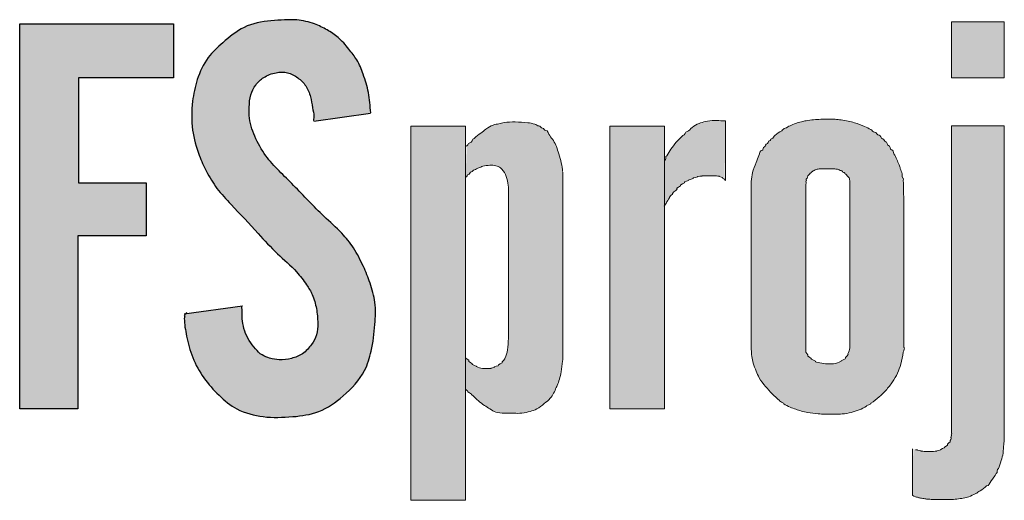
# Model space of a CAD drawing. Header units: centimetres. Extents: x 4440 to 22481, y -13438 to -10264.
# Tile 18 of 20: x 22309 to 22365, y -12374 to -12346. Entities that reach past the tile are written whole.
import ezdxf

# ---------------------------------------------------------------- set-up
doc = ezdxf.new("R2010")
doc.units = ezdxf.units.CM
doc.header["$MEASUREMENT"] = 0

msp = doc.modelspace()

# ---------------------------------------------------------------- hatches: boundary and pattern name
at = {"linetype": 'Continuous', "lineweight": 25, "true_color": 0xdf0000}
for points in [[(22318.198, -12362.965), (22318.202, -12363.413), (22318.232, -12363.699), (22318.29, -12364.047), (22318.402, -12364.563), (22318.505, -12364.955), (22318.612, -12365.283), (22318.716, -12365.551), (22318.836, -12365.815), (22318.971, -12366.071), (22319.119, -12366.321), (22319.279, -12366.563), (22319.451, -12366.796), (22319.67, -12367.065), (22319.903, -12367.323), (22320.148, -12367.57), (22320.404, -12367.808), (22320.627, -12367.994), (22320.86, -12368.166), (22321.055, -12368.291), (22321.257, -12368.402), (22321.468, -12368.499), (22321.74, -12368.6), (22322.019, -12368.681), (22322.305, -12368.744), (22322.65, -12368.797), (22322.997, -12368.828), (22323.401, -12368.841), (22323.805, -12368.833), (22324.327, -12368.799), (22324.792, -12368.75), (22325.138, -12368.696), (22325.42, -12368.633), (22325.696, -12368.552), (22325.91, -12368.47), (22326.119, -12368.374), (22326.371, -12368.235), (22326.615, -12368.077), (22326.851, -12367.905), (22327.126, -12367.684), (22327.391, -12367.45), (22327.604, -12367.247), (22327.805, -12367.035), (22327.994, -12366.814), (22328.133, -12366.63), (22328.261, -12366.438), (22328.377, -12366.239), (22328.478, -12366.033), (22328.587, -12365.765), (22328.677, -12365.489), (22328.766, -12365.151), (22328.847, -12364.753), (22328.918, -12364.296), (22328.974, -12363.779), (22329.016, -12363.2), (22329.024, -12362.852), (22329.015, -12362.563), (22328.986, -12362.276), (22328.936, -12361.992), (22328.867, -12361.71), (22328.767, -12361.377), (22328.612, -12360.939), (22328.439, -12360.51), (22328.249, -12360.089), (22328.066, -12359.727), (22327.894, -12359.425), (22327.739, -12359.181), (22327.571, -12358.945), (22327.392, -12358.717), (22327.203, -12358.498), (22327.005, -12358.287), (22326.715, -12358.005), (22326.036, -12357.376), (22325.624, -12356.97), (22324.98, -12356.306), (22324.336, -12355.641), (22323.522, -12354.819), (22323.243, -12354.524), (22323.015, -12354.262), (22322.836, -12354.036), (22322.67, -12353.8), (22322.517, -12353.555), (22322.377, -12353.301), (22322.225, -12352.987), (22322.091, -12352.663), (22321.997, -12352.387), (22321.937, -12352.162), (22321.893, -12351.935), (22321.869, -12351.706), (22321.865, -12351.475), (22321.883, -12351.069), (22321.907, -12350.838), (22321.938, -12350.668), (22321.984, -12350.5), (22322.046, -12350.338), (22322.123, -12350.181), (22322.217, -12350.034), (22322.324, -12349.897), (22322.446, -12349.771), (22322.579, -12349.659), (22322.722, -12349.56), (22322.874, -12349.476), (22323.034, -12349.406), (22323.199, -12349.351), (22323.37, -12349.309), (22323.544, -12349.281), (22323.719, -12349.269), (22323.893, -12349.277), (22324.063, -12349.308), (22324.226, -12349.364), (22324.383, -12349.44), (22324.533, -12349.532), (22324.675, -12349.636), (22324.81, -12349.749), (22324.933, -12349.872), (22325.043, -12350.005), (22325.138, -12350.15), (22325.217, -12350.305), (22325.282, -12350.467), (22325.333, -12350.635), (22325.383, -12350.861), (22325.474, -12351.373), (22325.517, -12351.599), (22325.535, -12351.773), (22325.539, -12352.058), (22328.753, -12351.579), (22328.699, -12350.968), (22328.648, -12350.583), (22328.585, -12350.256), (22328.503, -12349.933), (22328.387, -12349.561), (22328.234, -12349.141), (22328.125, -12348.885), (22328.026, -12348.686), (22327.913, -12348.496), (22327.755, -12348.268), (22327.513, -12347.961), (22327.261, -12347.662), (22327.07, -12347.46), (22326.908, -12347.309), (22326.735, -12347.17), (22326.553, -12347.042), (22326.316, -12346.895), (22326.021, -12346.737), (22325.769, -12346.62), (22325.51, -12346.519), (22325.244, -12346.435), (22324.972, -12346.37), (22324.697, -12346.327), (22324.42, -12346.308), (22324.086, -12346.308), (22323.365, -12346.339), (22322.975, -12346.371), (22322.641, -12346.417), (22322.311, -12346.482), (22322.041, -12346.556), (22321.779, -12346.648), (22321.577, -12346.738), (22321.382, -12346.842), (22321.148, -12346.989), (22320.923, -12347.152), (22320.661, -12347.363), (22320.237, -12347.732), (22319.991, -12347.96), (22319.796, -12348.158), (22319.65, -12348.324), (22319.514, -12348.499), (22319.39, -12348.683), (22319.251, -12348.924), (22319.129, -12349.176), (22319.022, -12349.435), (22318.913, -12349.753), (22318.823, -12350.075), (22318.739, -12350.455), (22318.678, -12350.84), (22318.637, -12351.228), (22318.618, -12351.617), (22318.621, -12352.008), (22318.643, -12352.341), (22318.685, -12352.672), (22318.747, -12353.001), (22318.826, -12353.326), (22318.939, -12353.699), (22319.072, -12354.065), (22319.222, -12354.424), (22319.389, -12354.776), (22319.571, -12355.121), (22319.74, -12355.409), (22319.923, -12355.688), (22320.087, -12355.912), (22320.297, -12356.171), (22320.555, -12356.462), (22322.077, -12358.085), (22322.979, -12359.067), (22323.288, -12359.387), (22323.568, -12359.657), (22324.224, -12360.26), (22324.46, -12360.494), (22324.647, -12360.699), (22324.823, -12360.914), (22325.023, -12361.182), (22325.21, -12361.459), (22325.353, -12361.698), (22325.452, -12361.897), (22325.533, -12362.104), (22325.598, -12362.317), (22325.66, -12362.589), (22325.713, -12362.919), (22325.745, -12363.25), (22325.756, -12363.586), (22325.749, -12363.81), (22325.729, -12363.976), (22325.694, -12364.139), (22325.639, -12364.295), (22325.567, -12364.445), (22325.481, -12364.59), (22325.352, -12364.775), (22325.246, -12364.906), (22325.132, -12365.029), (22325.009, -12365.141), (22324.875, -12365.24), (22324.732, -12365.324), (22324.58, -12365.395), (22324.422, -12365.452), (22324.205, -12365.511), (22323.985, -12365.55), (22323.763, -12365.57), (22323.541, -12365.569), (22323.32, -12365.547), (22323.101, -12365.504), (22322.939, -12365.457), (22322.783, -12365.398), (22322.634, -12365.322), (22322.542, -12365.261), (22322.414, -12365.155), (22322.295, -12365.036), (22322.148, -12364.867), (22322.013, -12364.69), (22321.889, -12364.506), (22321.778, -12364.314), (22321.682, -12364.113), (22321.621, -12363.956), (22321.559, -12363.74), (22321.505, -12363.467), (22321.474, -12363.204), (22321.467, -12362.989), (22321.48, -12362.752), (22321.49, -12362.568)], [(22308.874, -12368.358), (22312.169, -12368.358), (22312.169, -12358.543), (22316.04, -12358.543), (22316.04, -12355.543), (22312.197, -12355.543), (22312.197, -12349.599), (22317.583, -12349.599), (22317.583, -12346.542), (22308.874, -12346.542)]]:
    msp.add_hatch(color=12, dxfattribs=at).paths.add_polyline_path(points)
at = {"linetype": 'Continuous', "lineweight": 20}
for points in [[(22364.639, -12346.419), (22361.656, -12346.419), (22361.656, -12349.593), (22364.639, -12349.593)], [(22345.422, -12354.224), (22345.398, -12356.869), (22345.527, -12356.636), (22345.796, -12356.207), (22345.877, -12356.102), (22346.004, -12355.966), (22346.274, -12355.708), (22346.418, -12355.59), (22346.55, -12355.501), (22346.738, -12355.4), (22346.993, -12355.285), (22347.194, -12355.215), (22347.363, -12355.177), (22347.575, -12355.153), (22347.921, -12355.145), (22348.413, -12355.157), (22348.518, -12355.177), (22348.693, -12355.273), (22348.794, -12355.36), (22348.853, -12352.029), (22348.513, -12352.024), (22348.198, -12352.016), (22347.961, -12352.034), (22347.706, -12352.075), (22347.494, -12352.127), (22347.327, -12352.187), (22347.168, -12352.268), (22346.985, -12352.388), (22346.779, -12352.543), (22346.601, -12352.7), (22346.188, -12353.1), (22346.041, -12353.26), (22345.894, -12353.446), (22345.657, -12353.789), (22345.534, -12353.992)], [(22334.132, -12352.335), (22331.032, -12352.335), (22331.032, -12373.541), (22334.132, -12373.541)], [(22334.198, -12353.432), (22334.132, -12355.22), (22334.333, -12355.032), (22334.56, -12354.846), (22334.652, -12354.787), (22334.804, -12354.723), (22335.094, -12354.607), (22335.217, -12354.576), (22335.4, -12354.556), (22335.66, -12354.552), (22335.805, -12354.568), (22335.911, -12354.598), (22336.011, -12354.645), (22336.104, -12354.706), (22336.186, -12354.779), (22336.27, -12354.876), (22336.341, -12354.984), (22336.405, -12355.116), (22336.46, -12355.27), (22336.506, -12355.465), (22336.544, -12355.737), (22336.561, -12356.028), (22336.557, -12356.359), (22336.549, -12356.488), (22336.546, -12364.554), (22336.53, -12364.839), (22336.498, -12365.058), (22336.448, -12365.258), (22336.382, -12365.437), (22336.304, -12365.594), (22336.242, -12365.686), (22336.105, -12365.818), (22335.996, -12365.885), (22335.809, -12365.97), (22335.617, -12366.047), (22335.222, -12366.062), (22335.08, -12366.06), (22334.957, -12366.036), (22334.792, -12365.977), (22334.601, -12365.893), (22334.507, -12365.835), (22334.221, -12365.539), (22334.132, -12365.449), (22334.132, -12367.25), (22334.241, -12367.361), (22334.396, -12367.488), (22334.534, -12367.602), (22334.841, -12367.894), (22334.998, -12368.02), (22335.291, -12368.223), (22335.63, -12368.44), (22335.769, -12368.512), (22335.894, -12368.557), (22336.047, -12368.588), (22336.249, -12368.603), (22336.941, -12368.607), (22337.232, -12368.61), (22337.408, -12368.593), (22337.626, -12368.547), (22337.95, -12368.451), (22338.115, -12368.386), (22338.251, -12368.311), (22338.396, -12368.208), (22338.798, -12367.883), (22338.91, -12367.775), (22338.993, -12367.672), (22339.076, -12367.541), (22339.178, -12367.34), (22339.35, -12366.951), (22339.43, -12366.719), (22339.504, -12366.438), (22339.562, -12366.131), (22339.623, -12365.644), (22339.635, -12365.533), (22339.624, -12354.927), (22339.57, -12354.533), (22339.511, -12354.268), (22339.334, -12353.667), (22339.248, -12353.431), (22339.168, -12353.261), (22339.08, -12353.119), (22338.868, -12352.834), (22338.747, -12352.661), (22338.677, -12352.585), (22338.594, -12352.523), (22338.277, -12352.32), (22338.145, -12352.257), (22337.966, -12352.198), (22337.762, -12352.154), (22337.472, -12352.118), (22337.117, -12352.099), (22336.698, -12352.099), (22336.427, -12352.118), (22336.201, -12352.156), (22335.751, -12352.253), (22335.615, -12352.303), (22335.467, -12352.382), (22335.258, -12352.523), (22334.806, -12352.861), (22334.647, -12352.996), (22334.501, -12353.146), (22334.356, -12353.296)], [(22345.398, -12352.335), (22342.299, -12352.335), (22342.299, -12368.351), (22345.398, -12368.351)], [(22359.448, -12373.246), (22359.544, -12373.301), (22359.715, -12373.368), (22359.874, -12373.413), (22360.293, -12373.477), (22360.825, -12373.498), (22361.432, -12373.497), (22361.708, -12373.49), (22362.056, -12373.455), (22362.364, -12373.405), (22362.579, -12373.352), (22362.752, -12373.291), (22362.952, -12373.197), (22363.176, -12373.07), (22363.375, -12372.937), (22363.535, -12372.813), (22363.67, -12372.689), (22363.82, -12372.526), (22364.006, -12372.297), (22364.121, -12372.13), (22364.201, -12371.986), (22364.314, -12371.714), (22364.45, -12371.353), (22364.517, -12371.123), (22364.562, -12370.888), (22364.593, -12370.596), (22364.635, -12370.082), (22364.639, -12352.32), (22361.656, -12352.32), (22361.653, -12369.749), (22361.614, -12370.082), (22361.587, -12370.176), (22361.488, -12370.322), (22361.346, -12370.461), (22361.226, -12370.561), (22361.11, -12370.636), (22360.986, -12370.696), (22360.836, -12370.744), (22360.681, -12370.772), (22360.504, -12370.781), (22360.13, -12370.782), (22359.994, -12370.764), (22359.727, -12370.693), (22359.592, -12370.669), (22359.482, -12370.635)]]:
    msp.add_hatch(color=152, dxfattribs=at).paths.add_polyline_path(points)
h = msp.add_hatch(color=152, dxfattribs=at)
h.paths.add_polyline_path([(22350.309, -12365.017), (22350.34, -12365.386), (22350.376, -12365.61), (22350.424, -12365.801), (22350.512, -12366.04), (22350.699, -12366.486), (22350.777, -12366.636), (22350.886, -12366.801), (22351.043, -12367.003), (22351.339, -12367.349), (22351.514, -12367.533), (22351.722, -12367.725), (22352.028, -12367.98), (22352.166, -12368.078), (22352.339, -12368.175), (22352.598, -12368.292), (22352.89, -12368.403), (22353.188, -12368.493), (22353.492, -12368.561), (22353.828, -12368.613), (22354.167, -12368.643), (22354.677, -12368.658), (22355.301, -12368.654), (22355.555, -12368.635), (22355.807, -12368.596), (22356.084, -12368.531), (22356.327, -12368.453), (22356.535, -12368.364), (22356.761, -12368.245), (22357.051, -12368.067), (22357.284, -12367.905), (22357.483, -12367.746), (22357.673, -12367.575), (22357.87, -12367.372), (22358.075, -12367.137), (22358.249, -12366.913), (22358.391, -12366.701), (22358.518, -12366.479), (22358.627, -12366.248), (22358.716, -12366.009), (22358.796, -12365.737), (22358.869, -12365.405), (22358.957, -12364.874), (22358.955, -12356.598), (22358.911, -12355.275), (22358.885, -12355.133), (22358.817, -12354.916), (22358.649, -12354.451), (22358.513, -12354.151), (22358.333, -12353.802), (22358.236, -12353.644), (22357.945, -12353.243), (22357.861, -12353.153), (22357.547, -12352.855), (22357.416, -12352.755), (22357.054, -12352.516), (22356.855, -12352.408), (22356.591, -12352.291), (22356.3, -12352.184), (22355.983, -12352.091), (22355.702, -12352.029), (22355.314, -12351.971), (22355.026, -12351.945), (22354.511, -12351.937), (22354.14, -12351.947), (22353.709, -12351.987), (22353.362, -12352.037), (22353.1, -12352.095), (22352.824, -12352.181), (22352.555, -12352.285), (22352.35, -12352.383), (22352.209, -12352.468), (22351.971, -12352.633), (22351.745, -12352.778), (22351.649, -12352.855), (22351.445, -12353.06), (22351.311, -12353.188), (22351.036, -12353.522), (22350.906, -12353.708), (22350.78, -12353.921), (22350.691, -12354.107), (22350.442, -12354.742), (22350.381, -12354.939), (22350.342, -12355.14), (22350.309, -12355.449)])
h.paths.add_polyline_path([(22353.407, -12365.113), (22353.409, -12355.463), (22353.43, -12355.35), (22353.465, -12355.261), (22353.523, -12355.162), (22353.616, -12355.04), (22353.696, -12354.958), (22353.787, -12354.888), (22353.92, -12354.812), (22354.01, -12354.78), (22354.143, -12354.761), (22354.754, -12354.743), (22355.003, -12354.749), (22355.173, -12354.772), (22355.302, -12354.808), (22355.406, -12354.857), (22355.502, -12354.921), (22355.662, -12355.057), (22355.743, -12355.138), (22355.864, -12355.317), (22355.891, -12355.433), (22355.888, -12364.922), (22355.836, -12365.101), (22355.747, -12365.319), (22355.686, -12365.428), (22355.559, -12365.559), (22355.438, -12365.632), (22355.253, -12365.72), (22355.092, -12365.776), (22354.957, -12365.804), (22354.803, -12365.813), (22354.476, -12365.797), (22354.262, -12365.769), (22354.096, -12365.729), (22353.951, -12365.675), (22353.815, -12365.601), (22353.675, -12365.502), (22353.521, -12365.35), (22353.465, -12365.258)], flags=0)

# ---------------------------------------------------------------- linework, layer by layer
at = {"color": 152, "linetype": 'Continuous', "lineweight": 20}
for p, q in [((22336.549, -12364.363), (22336.549, -12356.488)), ((22342.299, -12368.351), (22345.398, -12368.351))]:
    msp.add_line(p, q, dxfattribs=at)
at = {"color": 152, "linetype": 'Continuous', "lineweight": 20, "flags": 128}
for points in [[(22361.656, -12346.419), (22364.639, -12346.419), (22364.639, -12349.593), (22361.656, -12349.593)], [(22331.032, -12352.335), (22334.132, -12352.335), (22334.132, -12373.541), (22331.032, -12373.541)], [(22342.299, -12352.335), (22345.398, -12352.335), (22345.398, -12368.351), (22342.299, -12368.351)]]:
    msp.add_lwpolyline(points, close=True, dxfattribs=at)
at = {"color": 12, "linetype": 'Continuous', "lineweight": 25, "true_color": 0xdf0000, "flags": 128}
msp.add_lwpolyline([(22308.874, -12368.358), (22308.874, -12346.542), (22317.583, -12346.542), (22317.583, -12349.599), (22312.197, -12349.599), (22312.197, -12355.543), (22316.04, -12355.543), (22316.04, -12358.543), (22312.169, -12358.543), (22312.169, -12368.358)], close=True, dxfattribs=at)
for points in [[(22325.539, -12352.058), (22328.743, -12351.589)], [(22318.198, -12362.965), (22321.486, -12362.514)]]:
    msp.add_lwpolyline(points, dxfattribs=at)
at = {"color": 152, "linetype": 'Continuous', "lineweight": 20, "flags": 128}
for points in [[(22348.853, -12352.029), (22348.853, -12355.418)], [(22361.656, -12369.73), (22361.656, -12352.32), (22364.639, -12352.32), (22364.639, -12370.046)], [(22339.627, -12354.947), (22339.635, -12365.533)], [(22350.308, -12355.469), (22350.308, -12364.988)], [(22353.407, -12355.616), (22353.407, -12365.113)], [(22355.891, -12364.907), (22355.891, -12355.433)], [(22358.957, -12364.874), (22358.957, -12356.66)], [(22359.448, -12373.246), (22359.448, -12370.63)]]:
    msp.add_lwpolyline(points, dxfattribs=at)
at = {"color": 12, "linetype": 'Continuous', "lineweight": 25, "true_color": 0xdf0000}
for points, knots in [([(22328.753, -12351.579), (22328.723, -12351.192), (22328.693, -12350.805), (22328.62, -12350.426), (22328.553, -12350.076), (22328.45, -12349.732), (22328.329, -12349.393), (22328.229, -12349.113), (22328.117, -12348.835), (22327.966, -12348.581), (22327.836, -12348.363), (22327.678, -12348.163), (22327.516, -12347.964), (22327.325, -12347.73), (22327.13, -12347.5), (22326.903, -12347.304), (22326.715, -12347.142), (22326.504, -12347.003), (22326.287, -12346.879), (22326.058, -12346.749), (22325.822, -12346.634), (22325.575, -12346.542), (22325.252, -12346.422), (22324.91, -12346.34), (22324.567, -12346.315), (22324.337, -12346.298), (22324.106, -12346.307), (22323.876, -12346.315), (22323.619, -12346.325), (22323.363, -12346.335), (22323.105, -12346.358), (22322.583, -12346.406), (22322.053, -12346.508), (22321.587, -12346.733), (22321.142, -12346.948), (22320.755, -12347.274), (22320.378, -12347.607), (22320.079, -12347.87), (22319.786, -12348.137), (22319.55, -12348.449), (22319.272, -12348.819), (22319.073, -12349.253), (22318.93, -12349.698), (22318.802, -12350.098), (22318.718, -12350.507), (22318.668, -12350.921), (22318.603, -12351.463), (22318.595, -12352.014), (22318.668, -12352.555), (22318.734, -12353.044), (22318.866, -12353.523), (22319.041, -12353.985), (22319.159, -12354.297), (22319.297, -12354.601), (22319.451, -12354.897), (22319.625, -12355.233), (22319.821, -12355.558), (22320.048, -12355.86), (22320.291, -12356.184), (22320.569, -12356.48), (22320.848, -12356.775), (22321.365, -12357.323), (22321.881, -12357.867), (22322.387, -12358.422), (22322.74, -12358.809), (22323.088, -12359.2), (22323.466, -12359.561), (22323.83, -12359.908), (22324.222, -12360.228), (22324.559, -12360.599), (22324.766, -12360.827), (22324.952, -12361.075), (22325.126, -12361.331), (22325.244, -12361.506), (22325.356, -12361.686), (22325.443, -12361.877), (22325.558, -12362.13), (22325.628, -12362.403), (22325.677, -12362.677), (22325.724, -12362.95), (22325.75, -12363.223), (22325.755, -12363.501), (22325.759, -12363.724), (22325.751, -12363.951), (22325.687, -12364.161), (22325.629, -12364.354), (22325.525, -12364.534), (22325.405, -12364.702), (22325.261, -12364.905), (22325.094, -12365.092), (22324.892, -12365.229), (22324.705, -12365.356), (22324.488, -12365.441), (22324.266, -12365.496), (22324.038, -12365.553), (22323.804, -12365.579), (22323.571, -12365.57), (22323.389, -12365.563), (22323.208, -12365.535), (22323.031, -12365.485), (22322.881, -12365.443), (22322.734, -12365.386), (22322.604, -12365.303), (22322.462, -12365.212), (22322.34, -12365.09), (22322.228, -12364.962), (22322.097, -12364.811), (22321.979, -12364.652), (22321.875, -12364.484), (22321.772, -12364.315), (22321.683, -12364.138), (22321.619, -12363.949), (22321.557, -12363.764), (22321.518, -12363.569), (22321.494, -12363.385), (22321.468, -12363.197), (22321.458, -12363.023), (22321.476, -12362.804), (22321.484, -12362.705), (22321.403, -12362.514), (22321.486, -12362.514)], [0, 0, 0, 0, 1, 1, 1, 2, 2, 2, 3, 3, 3, 4, 4, 4, 5, 5, 5, 6, 6, 6, 7, 7, 7, 8, 8, 8, 9, 9, 9, 10, 10, 10, 11, 11, 11, 12, 12, 12, 13, 13, 13, 14, 14, 14, 15, 15, 15, 16, 16, 16, 17, 17, 17, 18, 18, 18, 19, 19, 19, 20, 20, 20, 21, 21, 21, 22, 22, 22, 23, 23, 23, 24, 24, 24, 25, 25, 25, 26, 26, 26, 27, 27, 27, 28, 28, 28, 29, 29, 29, 30, 30, 30, 31, 31, 31, 32, 32, 32, 33, 33, 33, 34, 34, 34, 35, 35, 35, 36, 36, 36, 37, 37, 37, 38, 38, 38, 39, 39, 39, 40, 40, 40, 40]), ([(22318.333, -12362.899), (22318.34, -12362.899), (22318.158, -12363.092), (22318.196, -12363.092), (22318.248, -12363.092), (22318.195, -12363.19), (22318.196, -12363.236), (22318.196, -12363.556), (22318.258, -12363.898), (22318.328, -12364.23), (22318.416, -12364.649), (22318.518, -12365.053), (22318.671, -12365.443), (22318.833, -12365.853), (22319.053, -12366.246), (22319.31, -12366.607), (22319.562, -12366.96), (22319.85, -12367.282), (22320.162, -12367.584), (22320.47, -12367.881), (22320.802, -12368.159), (22321.177, -12368.36), (22321.632, -12368.605), (22322.15, -12368.738), (22322.668, -12368.799), (22323.222, -12368.864), (22323.775, -12368.846), (22324.334, -12368.799), (22324.839, -12368.756), (22325.348, -12368.688), (22325.813, -12368.509), (22326.318, -12368.315), (22326.771, -12367.99), (22327.193, -12367.627), (22327.679, -12367.208), (22328.123, -12366.739), (22328.407, -12366.181), (22328.583, -12365.837), (22328.698, -12365.459), (22328.782, -12365.078), (22328.893, -12364.579), (22328.952, -12364.076), (22328.992, -12363.567), (22329.025, -12363.15), (22329.044, -12362.73), (22328.992, -12362.319), (22328.945, -12361.948), (22328.84, -12361.584), (22328.717, -12361.229), (22328.606, -12360.909), (22328.481, -12360.596), (22328.342, -12360.288), (22328.177, -12359.924), (22327.992, -12359.567), (22327.772, -12359.232), (22327.579, -12358.938), (22327.359, -12358.662), (22327.119, -12358.406), (22326.801, -12358.067), (22326.448, -12357.764), (22326.11, -12357.446), (22325.514, -12356.884), (22324.962, -12356.277), (22324.388, -12355.693), (22324.117, -12355.417), (22323.84, -12355.147), (22323.569, -12354.869), (22323.303, -12354.595), (22323.042, -12354.315), (22322.816, -12354.009), (22322.566, -12353.669), (22322.358, -12353.297), (22322.189, -12352.905), (22322.027, -12352.53), (22321.9, -12352.137), (22321.871, -12351.735), (22321.86, -12351.579), (22321.864, -12351.422), (22321.871, -12351.264), (22321.882, -12351.024), (22321.901, -12350.784), (22321.967, -12350.554), (22322.024, -12350.357), (22322.116, -12350.168), (22322.239, -12350.002), (22322.364, -12349.835), (22322.519, -12349.69), (22322.694, -12349.578), (22322.906, -12349.441), (22323.146, -12349.351), (22323.397, -12349.303), (22323.612, -12349.263), (22323.836, -12349.253), (22324.044, -12349.303), (22324.252, -12349.354), (22324.445, -12349.465), (22324.621, -12349.595), (22324.797, -12349.725), (22324.955, -12349.874), (22325.076, -12350.051), (22325.202, -12350.235), (22325.287, -12350.45), (22325.342, -12350.669), (22325.393, -12350.873), (22325.417, -12351.082), (22325.457, -12351.287), (22325.489, -12351.453), (22325.531, -12351.617), (22325.536, -12351.79), (22325.538, -12351.867), (22325.467, -12352.017), (22325.537, -12352.017)], [0, 0, 0, 0, 1, 1, 1, 2, 2, 2, 3, 3, 3, 4, 4, 4, 5, 5, 5, 6, 6, 6, 7, 7, 7, 8, 8, 8, 9, 9, 9, 10, 10, 10, 11, 11, 11, 12, 12, 12, 13, 13, 13, 14, 14, 14, 15, 15, 15, 16, 16, 16, 17, 17, 17, 18, 18, 18, 19, 19, 19, 20, 20, 20, 21, 21, 21, 22, 22, 22, 23, 23, 23, 24, 24, 24, 25, 25, 25, 26, 26, 26, 27, 27, 27, 28, 28, 28, 29, 29, 29, 30, 30, 30, 31, 31, 31, 32, 32, 32, 33, 33, 33, 34, 34, 34, 35, 35, 35, 36, 36, 36, 37, 37, 37, 37])]:
    msp.add_open_spline(points, degree=3, knots=knots, dxfattribs=at)
at = {"color": 152, "linetype": 'Continuous', "lineweight": 20}
for points, knots in [([(22346.437, -12352.857), (22346.547, -12352.857), (22346.567, -12352.631), (22346.676, -12352.631), (22346.797, -12352.631), (22346.861, -12352.476), (22346.96, -12352.405), (22347.083, -12352.317), (22347.211, -12352.235), (22347.35, -12352.177), (22347.465, -12352.13), (22347.587, -12352.099), (22347.71, -12352.074), (22347.877, -12352.041), (22348.046, -12352.019), (22348.214, -12352.016), (22348.382, -12352.013), (22348.548, -12352.029), (22348.72, -12352.029), (22348.765, -12352.029), (22348.809, -12352.029), (22348.853, -12352.029)], [0, 0, 0, 0, 1, 1, 1, 2, 2, 2, 3, 3, 3, 4, 4, 4, 5, 5, 5, 6, 6, 6, 7, 7, 7, 7]), ([(22352.508, -12352.306), (22352.614, -12352.258), (22352.723, -12352.216), (22352.833, -12352.178), (22352.935, -12352.142), (22353.039, -12352.11), (22353.144, -12352.084), (22353.233, -12352.062), (22353.323, -12352.044), (22353.414, -12352.028), (22353.554, -12352.005), (22353.695, -12351.987), (22353.837, -12351.973), (22353.971, -12351.959), (22354.105, -12351.948), (22354.24, -12351.942), (22354.391, -12351.936), (22354.542, -12351.937), (22354.693, -12351.938), (22354.816, -12351.939), (22354.938, -12351.939), (22355.06, -12351.946), (22355.171, -12351.953), (22355.28, -12351.966), (22355.39, -12351.981), (22355.529, -12351.999), (22355.667, -12352.02), (22355.804, -12352.049), (22355.922, -12352.074), (22356.039, -12352.104), (22356.154, -12352.139), (22356.348, -12352.196), (22356.537, -12352.264), (22356.722, -12352.346), (22356.843, -12352.4), (22356.962, -12352.459), (22357.075, -12352.529), (22357.148, -12352.573), (22357.203, -12352.67), (22357.289, -12352.67), (22357.393, -12352.67), (22357.439, -12352.851), (22357.543, -12352.851), (22357.636, -12352.851), (22357.652, -12353.045), (22357.746, -12353.045), (22357.827, -12353.045), (22357.84, -12353.214), (22357.921, -12353.214), (22358.01, -12353.214), (22357.991, -12353.43), (22358.08, -12353.43), (22358.18, -12353.43), (22358.156, -12353.672), (22358.255, -12353.672), (22358.345, -12353.672), (22358.347, -12353.826), (22358.389, -12353.906), (22358.444, -12354.01), (22358.496, -12354.115), (22358.546, -12354.221), (22358.595, -12354.324), (22358.641, -12354.428), (22358.681, -12354.534), (22358.705, -12354.598), (22358.726, -12354.663), (22358.748, -12354.727), (22358.784, -12354.827), (22358.823, -12354.925), (22358.855, -12355.027), (22358.882, -12355.111), (22358.824, -12355.286), (22358.912, -12355.286), (22358.953, -12355.286), (22358.917, -12355.367), (22358.917, -12355.408), (22358.925, -12355.825), (22358.939, -12356.242), (22358.957, -12356.66)], [0, 0, 0, 0, 1, 1, 1, 2, 2, 2, 3, 3, 3, 4, 4, 4, 5, 5, 5, 6, 6, 6, 7, 7, 7, 8, 8, 8, 9, 9, 9, 10, 10, 10, 11, 11, 11, 12, 12, 12, 13, 13, 13, 14, 14, 14, 15, 15, 15, 16, 16, 16, 17, 17, 17, 18, 18, 18, 19, 19, 19, 20, 20, 20, 21, 21, 21, 22, 22, 22, 23, 23, 23, 24, 24, 24, 25, 25, 25, 26, 26, 26, 26]), ([(22334.617, -12353.025), (22334.731, -12352.914), (22334.859, -12352.818), (22334.987, -12352.723), (22335.085, -12352.65), (22335.182, -12352.578), (22335.282, -12352.506), (22335.41, -12352.414), (22335.543, -12352.324), (22335.69, -12352.272), (22335.794, -12352.236), (22335.906, -12352.218), (22336.015, -12352.196), (22336.115, -12352.176), (22336.213, -12352.151), (22336.313, -12352.134), (22336.518, -12352.1), (22336.728, -12352.096), (22336.938, -12352.097), (22337.175, -12352.098), (22337.411, -12352.106), (22337.646, -12352.137), (22337.781, -12352.155), (22337.916, -12352.18), (22338.047, -12352.222), (22338.128, -12352.248), (22338.197, -12352.322), (22338.281, -12352.322), (22338.364, -12352.322), (22338.406, -12352.456), (22338.489, -12352.456), (22338.56, -12352.456), (22338.596, -12352.575), (22338.666, -12352.575), (22338.788, -12352.575), (22338.821, -12352.768), (22338.893, -12352.871), (22338.961, -12352.967), (22339.038, -12353.055), (22339.102, -12353.151), (22339.172, -12353.256), (22339.227, -12353.373), (22339.272, -12353.491), (22339.323, -12353.624), (22339.363, -12353.761), (22339.404, -12353.897), (22339.456, -12354.07), (22339.51, -12354.244), (22339.548, -12354.421), (22339.582, -12354.581), (22339.603, -12354.745), (22339.622, -12354.909)], [0, 0, 0, 0, 1, 1, 1, 2, 2, 2, 3, 3, 3, 4, 4, 4, 5, 5, 5, 6, 6, 6, 7, 7, 7, 8, 8, 8, 9, 9, 9, 10, 10, 10, 11, 11, 11, 12, 12, 12, 13, 13, 13, 14, 14, 14, 15, 15, 15, 16, 16, 16, 17, 17, 17, 17]), ([(22350.308, -12355.469), (22350.322, -12355.299), (22350.336, -12355.129), (22350.375, -12354.965), (22350.421, -12354.77), (22350.502, -12354.583), (22350.576, -12354.394), (22350.63, -12354.26), (22350.679, -12354.124), (22350.742, -12353.995), (22350.791, -12353.894), (22350.797, -12353.704), (22350.909, -12353.704), (22350.991, -12353.704), (22350.968, -12353.503), (22351.05, -12353.503), (22351.122, -12353.503), (22351.115, -12353.337), (22351.187, -12353.337), (22351.262, -12353.337), (22351.257, -12353.166), (22351.332, -12353.166), (22351.4, -12353.166), (22351.413, -12353.025), (22351.482, -12353.025), (22351.557, -12353.025), (22351.584, -12352.914), (22351.64, -12352.863), (22351.756, -12352.756), (22351.901, -12352.682), (22352.033, -12352.592), (22352.101, -12352.546), (22352.153, -12352.451), (22352.234, -12352.451), (22352.337, -12352.451), (22352.404, -12352.306), (22352.508, -12352.306)], [0, 0, 0, 0, 1, 1, 1, 2, 2, 2, 3, 3, 3, 4, 4, 4, 5, 5, 5, 6, 6, 6, 7, 7, 7, 8, 8, 8, 9, 9, 9, 10, 10, 10, 11, 11, 11, 12, 12, 12, 12]), ([(22334.132, -12353.484), (22334.233, -12353.484), (22334.264, -12353.288), (22334.365, -12353.288), (22334.486, -12353.288), (22334.496, -12353.025), (22334.617, -12353.025)], [0, 0, 0, 0, 1, 1, 1, 2, 2, 2, 2]), ([(22345.525, -12354.009), (22345.592, -12353.883), (22345.672, -12353.764), (22345.753, -12353.646), (22345.847, -12353.51), (22345.942, -12353.374), (22346.05, -12353.249), (22346.169, -12353.11), (22346.304, -12352.984), (22346.437, -12352.857)], [0, 0, 0, 0, 1, 1, 1, 2, 2, 2, 3, 3, 3, 3]), ([(22334.132, -12355.22), (22334.204, -12355.22), (22334.217, -12355.071), (22334.289, -12355.071), (22334.365, -12355.071), (22334.387, -12354.922), (22334.463, -12354.922), (22334.531, -12354.922), (22334.558, -12354.803), (22334.625, -12354.803), (22334.719, -12354.803), (22334.79, -12354.692), (22334.885, -12354.692), (22334.964, -12354.692), (22335.03, -12354.627), (22335.104, -12354.603), (22335.231, -12354.563), (22335.368, -12354.555), (22335.504, -12354.552), (22335.62, -12354.548), (22335.736, -12354.548), (22335.847, -12354.578), (22335.937, -12354.602), (22336.023, -12354.645), (22336.098, -12354.702), (22336.223, -12354.796), (22336.317, -12354.926), (22336.384, -12355.066), (22336.458, -12355.223), (22336.497, -12355.393), (22336.523, -12355.564), (22336.568, -12355.868), (22336.571, -12356.177), (22336.549, -12356.488)], [0, 0, 0, 0, 1, 1, 1, 2, 2, 2, 3, 3, 3, 4, 4, 4, 5, 5, 5, 6, 6, 6, 7, 7, 7, 8, 8, 8, 9, 9, 9, 10, 10, 10, 11, 11, 11, 11]), ([(22353.407, -12355.616), (22353.466, -12355.616), (22353.352, -12355.439), (22353.411, -12355.439), (22353.451, -12355.439), (22353.399, -12355.323), (22353.439, -12355.323), (22353.519, -12355.323), (22353.477, -12355.113), (22353.557, -12355.113), (22353.604, -12355.113), (22353.6, -12355.006), (22353.647, -12355.006), (22353.7, -12355.006), (22353.714, -12354.9), (22353.768, -12354.9), (22353.808, -12354.9), (22353.83, -12354.838), (22353.87, -12354.838), (22353.91, -12354.838), (22353.939, -12354.788), (22353.979, -12354.788), (22354.019, -12354.788), (22354.056, -12354.765), (22354.095, -12354.765), (22354.138, -12354.765), (22354.18, -12354.758), (22354.222, -12354.756), (22354.318, -12354.753), (22354.414, -12354.752), (22354.51, -12354.75), (22354.672, -12354.746), (22354.834, -12354.737), (22354.996, -12354.749), (22355.062, -12354.753), (22355.127, -12354.776), (22355.194, -12354.776), (22355.265, -12354.776), (22355.323, -12354.85), (22355.395, -12354.85), (22355.454, -12354.85), (22355.481, -12354.951), (22355.54, -12354.951), (22355.594, -12354.951), (22355.608, -12355.057), (22355.662, -12355.057), (22355.703, -12355.057), (22355.707, -12355.143), (22355.747, -12355.143), (22355.791, -12355.143), (22355.781, -12355.248), (22355.825, -12355.248), (22355.862, -12355.248), (22355.872, -12355.307), (22355.891, -12355.433)], [0, 0, 0, 0, 1, 1, 1, 2, 2, 2, 3, 3, 3, 4, 4, 4, 5, 5, 5, 6, 6, 6, 7, 7, 7, 8, 8, 8, 9, 9, 9, 10, 10, 10, 11, 11, 11, 12, 12, 12, 13, 13, 13, 14, 14, 14, 15, 15, 15, 16, 16, 16, 17, 17, 17, 18, 18, 18, 18]), ([(22348.853, -12355.418), (22348.89, -12355.418), (22348.736, -12355.34), (22348.773, -12355.34), (22348.814, -12355.34), (22348.64, -12355.263), (22348.68, -12355.263), (22348.745, -12355.263), (22348.443, -12355.174), (22348.507, -12355.174), (22348.567, -12355.174), (22348.266, -12355.153), (22348.327, -12355.153), (22348.413, -12355.153), (22348.157, -12355.148), (22348.072, -12355.147), (22347.971, -12355.145), (22347.87, -12355.144), (22347.769, -12355.146), (22347.685, -12355.147), (22347.435, -12355.157), (22347.519, -12355.157), (22347.602, -12355.157), (22347.189, -12355.195), (22347.272, -12355.195), (22347.359, -12355.195), (22346.935, -12355.274), (22347.022, -12355.274), (22347.114, -12355.274), (22346.677, -12355.385), (22346.769, -12355.385), (22346.86, -12355.385), (22346.437, -12355.514), (22346.528, -12355.514), (22346.622, -12355.514), (22346.208, -12355.683), (22346.302, -12355.683), (22346.4, -12355.683), (22345.989, -12355.884), (22346.088, -12355.884), (22346.208, -12355.884), (22345.914, -12356.052), (22345.84, -12356.146)], [0, 0, 0, 0, 1, 1, 1, 2, 2, 2, 3, 3, 3, 4, 4, 4, 5, 5, 5, 6, 6, 6, 7, 7, 7, 8, 8, 8, 9, 9, 9, 10, 10, 10, 11, 11, 11, 12, 12, 12, 13, 13, 13, 14, 14, 14, 14]), ([(22345.676, -12356.395), (22345.611, -12356.5), (22345.544, -12356.603), (22345.484, -12356.709), (22345.454, -12356.762), (22345.338, -12356.869), (22345.398, -12356.869)], [0, 0, 0, 0, 1, 1, 1, 2, 2, 2, 2]), ([(22336.549, -12364.363), (22336.547, -12364.583), (22336.544, -12364.803), (22336.505, -12365.018), (22336.476, -12365.182), (22336.427, -12365.343), (22336.356, -12365.494)], [0, 0, 0, 0, 1, 1, 1, 2, 2, 2, 2]), ([(22358.957, -12364.874), (22359.051, -12364.874), (22358.929, -12365.06), (22358.914, -12365.153), (22358.877, -12365.376), (22358.835, -12365.598), (22358.775, -12365.816), (22358.726, -12365.993), (22358.665, -12366.168), (22358.589, -12366.335), (22358.511, -12366.505), (22358.418, -12366.667), (22358.313, -12366.821), (22358.196, -12366.993), (22358.065, -12367.155), (22357.926, -12367.311), (22357.81, -12367.44), (22357.689, -12367.564), (22357.56, -12367.68), (22357.412, -12367.812), (22357.253, -12367.933), (22357.088, -12368.043)], [0, 0, 0, 0, 1, 1, 1, 2, 2, 2, 3, 3, 3, 4, 4, 4, 5, 5, 5, 6, 6, 6, 7, 7, 7, 7]), ([(22334.745, -12365.958), (22334.84, -12365.958), (22334.407, -12365.828), (22334.498, -12365.828), (22334.586, -12365.828), (22334.222, -12365.636), (22334.312, -12365.636), (22334.399, -12365.636), (22334.045, -12365.449), (22334.132, -12365.449)], [0, 0, 0, 0, 1, 1, 1, 2, 2, 2, 3, 3, 3, 3]), ([(22351.906, -12367.881), (22351.762, -12367.762), (22351.621, -12367.641), (22351.491, -12367.51), (22351.357, -12367.375), (22351.234, -12367.23), (22351.111, -12367.084), (22350.983, -12366.931), (22350.854, -12366.776), (22350.759, -12366.603), (22350.692, -12366.483), (22350.642, -12366.354), (22350.589, -12366.226), (22350.526, -12366.074), (22350.46, -12365.924), (22350.414, -12365.767), (22350.342, -12365.517), (22350.323, -12365.252), (22350.308, -12364.988)], [0, 0, 0, 0, 1, 1, 1, 2, 2, 2, 3, 3, 3, 4, 4, 4, 5, 5, 5, 6, 6, 6, 6]), ([(22355.396, -12365.654), (22355.258, -12365.723), (22355.117, -12365.781), (22354.97, -12365.802), (22354.86, -12365.818), (22354.747, -12365.813), (22354.635, -12365.807), (22354.483, -12365.799), (22354.333, -12365.788), (22354.186, -12365.754), (22354.105, -12365.735), (22353.867, -12365.674), (22353.95, -12365.674), (22354.046, -12365.674), (22353.605, -12365.524), (22353.703, -12365.524), (22353.792, -12365.524), (22353.425, -12365.339), (22353.513, -12365.339), (22353.595, -12365.339), (22353.323, -12365.113), (22353.407, -12365.113)], [0, 0, 0, 0, 1, 1, 1, 2, 2, 2, 3, 3, 3, 4, 4, 4, 5, 5, 5, 6, 6, 6, 7, 7, 7, 7]), ([(22355.782, -12365.24), (22355.879, -12365.24), (22355.547, -12365.487), (22355.64, -12365.487), (22355.737, -12365.487), (22355.295, -12365.654), (22355.396, -12365.654)], [0, 0, 0, 0, 1, 1, 1, 2, 2, 2, 2]), ([(22339.635, -12365.533), (22339.674, -12365.533), (22339.626, -12365.612), (22339.622, -12365.651), (22339.6, -12365.857), (22339.577, -12366.063), (22339.539, -12366.266), (22339.514, -12366.406), (22339.482, -12366.544), (22339.442, -12366.68), (22339.407, -12366.8), (22339.366, -12366.918), (22339.316, -12367.032), (22339.299, -12367.072), (22339.281, -12367.11), (22339.264, -12367.15), (22339.168, -12367.361), (22339.077, -12367.583), (22338.927, -12367.755), (22338.829, -12367.869), (22338.706, -12367.96), (22338.586, -12368.056), (22338.447, -12368.167), (22338.313, -12368.285), (22338.158, -12368.365), (22338.041, -12368.425), (22337.913, -12368.465), (22337.785, -12368.502), (22337.631, -12368.547), (22337.477, -12368.589), (22337.319, -12368.604), (22337.166, -12368.619), (22337.009, -12368.608), (22336.854, -12368.604), (22336.676, -12368.6), (22336.501, -12368.607), (22336.321, -12368.604), (22336.156, -12368.602), (22335.987, -12368.593), (22335.834, -12368.538), (22335.719, -12368.497), (22335.613, -12368.431), (22335.51, -12368.365), (22335.405, -12368.298), (22335.302, -12368.23), (22335.199, -12368.161), (22335.082, -12368.082), (22334.965, -12368.001), (22334.858, -12367.908), (22334.724, -12367.793), (22334.607, -12367.66), (22334.471, -12367.548)], [0, 0, 0, 0, 1, 1, 1, 2, 2, 2, 3, 3, 3, 4, 4, 4, 5, 5, 5, 6, 6, 6, 7, 7, 7, 8, 8, 8, 9, 9, 9, 10, 10, 10, 11, 11, 11, 12, 12, 12, 13, 13, 13, 14, 14, 14, 15, 15, 15, 16, 16, 16, 17, 17, 17, 17]), ([(22336.356, -12365.494), (22336.451, -12365.494), (22336.11, -12365.731), (22336.203, -12365.731), (22336.295, -12365.731), (22335.887, -12365.894), (22335.98, -12365.894), (22336.064, -12365.894), (22335.665, -12365.996), (22335.749, -12365.996), (22335.816, -12365.996), (22335.496, -12366.061), (22335.561, -12366.061), (22335.637, -12366.061), (22335.253, -12366.061), (22335.331, -12366.061), (22335.413, -12366.061), (22335.166, -12366.068), (22335.086, -12366.061), (22334.97, -12366.05), (22334.857, -12366.005), (22334.745, -12365.958)], [0, 0, 0, 0, 1, 1, 1, 2, 2, 2, 3, 3, 3, 4, 4, 4, 5, 5, 5, 6, 6, 6, 7, 7, 7, 7]), ([(22334.471, -12367.548), (22334.571, -12367.548), (22334.139, -12367.359), (22334.239, -12367.359), (22334.29, -12367.359), (22334.081, -12367.25), (22334.132, -12367.25)], [0, 0, 0, 0, 1, 1, 1, 2, 2, 2, 2]), ([(22356.843, -12368.197), (22356.707, -12368.278), (22356.567, -12368.355), (22356.421, -12368.416), (22356.277, -12368.477), (22356.126, -12368.522), (22355.973, -12368.559), (22355.805, -12368.6), (22355.634, -12368.63), (22355.461, -12368.644), (22355.339, -12368.654), (22355.217, -12368.657), (22355.094, -12368.658), (22354.885, -12368.66), (22354.675, -12368.66), (22354.466, -12368.655), (22354.345, -12368.652), (22354.224, -12368.648), (22354.104, -12368.639), (22353.901, -12368.626), (22353.699, -12368.6), (22353.5, -12368.563), (22353.38, -12368.54), (22353.261, -12368.513), (22353.144, -12368.481), (22352.93, -12368.423), (22352.721, -12368.346), (22352.517, -12368.258), (22352.388, -12368.202), (22352.262, -12368.142), (22352.146, -12368.065)], [0, 0, 0, 0, 1, 1, 1, 2, 2, 2, 3, 3, 3, 4, 4, 4, 5, 5, 5, 6, 6, 6, 7, 7, 7, 8, 8, 8, 9, 9, 9, 10, 10, 10, 10]), ([(22361.656, -12369.73), (22361.695, -12369.73), (22361.603, -12369.844), (22361.641, -12369.844), (22361.695, -12369.844), (22361.571, -12370.006), (22361.626, -12370.006), (22361.689, -12370.006), (22361.521, -12370.187), (22361.582, -12370.187), (22361.663, -12370.187), (22361.346, -12370.382), (22361.429, -12370.382), (22361.512, -12370.382), (22361.164, -12370.546), (22361.246, -12370.546), (22361.331, -12370.546), (22360.944, -12370.678), (22361.028, -12370.678), (22361.104, -12370.678), (22360.739, -12370.749), (22360.814, -12370.749), (22360.88, -12370.749), (22360.557, -12370.777), (22360.622, -12370.777), (22360.716, -12370.777), (22360.432, -12370.78), (22360.337, -12370.781), (22360.263, -12370.782), (22360.042, -12370.781), (22360.116, -12370.781), (22360.183, -12370.781), (22359.85, -12370.745), (22359.917, -12370.745), (22359.986, -12370.745), (22359.653, -12370.691), (22359.721, -12370.691), (22359.761, -12370.691), (22359.562, -12370.672), (22359.603, -12370.672)], [0, 0, 0, 0, 1, 1, 1, 2, 2, 2, 3, 3, 3, 4, 4, 4, 5, 5, 5, 6, 6, 6, 7, 7, 7, 8, 8, 8, 9, 9, 9, 10, 10, 10, 11, 11, 11, 12, 12, 12, 13, 13, 13, 13]), ([(22364.301, -12371.747), (22364.36, -12371.596), (22364.422, -12371.447), (22364.47, -12371.293), (22364.513, -12371.153), (22364.546, -12371.01), (22364.566, -12370.865), (22364.588, -12370.703), (22364.596, -12370.54), (22364.608, -12370.378), (22364.616, -12370.267), (22364.627, -12370.156), (22364.639, -12370.046)], [0, 0, 0, 0, 1, 1, 1, 2, 2, 2, 3, 3, 3, 4, 4, 4, 4]), ([(22363.634, -12372.724), (22363.76, -12372.724), (22363.807, -12372.543), (22363.888, -12372.446), (22364, -12372.31), (22364.109, -12372.169), (22364.187, -12372.013)], [0, 0, 0, 0, 1, 1, 1, 2, 2, 2, 2]), ([(22359.427, -12373.251), (22359.43, -12373.251), (22359.594, -12373.354), (22359.675, -12373.354), (22359.732, -12373.354), (22359.781, -12373.404), (22359.837, -12373.404), (22359.918, -12373.404), (22359.995, -12373.447), (22360.077, -12373.447), (22360.15, -12373.447), (22360.221, -12373.477), (22360.294, -12373.477), (22360.382, -12373.477), (22360.47, -12373.486), (22360.559, -12373.489), (22360.659, -12373.492), (22360.758, -12373.497), (22360.858, -12373.498), (22360.962, -12373.499), (22361.066, -12373.495), (22361.169, -12373.495), (22361.298, -12373.494), (22361.427, -12373.499), (22361.555, -12373.496), (22361.688, -12373.494), (22361.821, -12373.483), (22361.953, -12373.467), (22362.075, -12373.454), (22362.196, -12373.436), (22362.316, -12373.414), (22362.421, -12373.394), (22362.526, -12373.37), (22362.627, -12373.337), (22362.763, -12373.292), (22362.892, -12373.231), (22363.017, -12373.162)], [0, 0, 0, 0, 1, 1, 1, 2, 2, 2, 3, 3, 3, 4, 4, 4, 5, 5, 5, 6, 6, 6, 7, 7, 7, 8, 8, 8, 9, 9, 9, 10, 10, 10, 11, 11, 11, 12, 12, 12, 12])]:
    msp.add_open_spline(points, degree=3, knots=knots, dxfattribs=at)
for points in [[(22345.398, -12354.278), (22345.498, -12354.278), (22345.426, -12354.009), (22345.525, -12354.009)], [(22345.84, -12356.146), (22345.94, -12356.146), (22345.576, -12356.395), (22345.676, -12356.395)], [(22355.891, -12364.907), (22355.867, -12365.02), (22355.828, -12365.131), (22355.782, -12365.24)], [(22352.146, -12368.065), (22352.247, -12368.065), (22351.804, -12367.881), (22351.906, -12367.881)], [(22357.088, -12368.043), (22357.185, -12368.043), (22356.746, -12368.197), (22356.843, -12368.197)], [(22364.187, -12372.013), (22364.284, -12372.013), (22364.204, -12371.747), (22364.301, -12371.747)], [(22363.017, -12373.162), (22363.115, -12373.162), (22363.171, -12373.011), (22363.269, -12373.011)], [(22363.269, -12373.011), (22363.398, -12372.925), (22363.522, -12372.831), (22363.634, -12372.724)]]:
    msp.add_open_spline(points, degree=3, dxfattribs=at)

doc.saveas('drawing.dxf')
